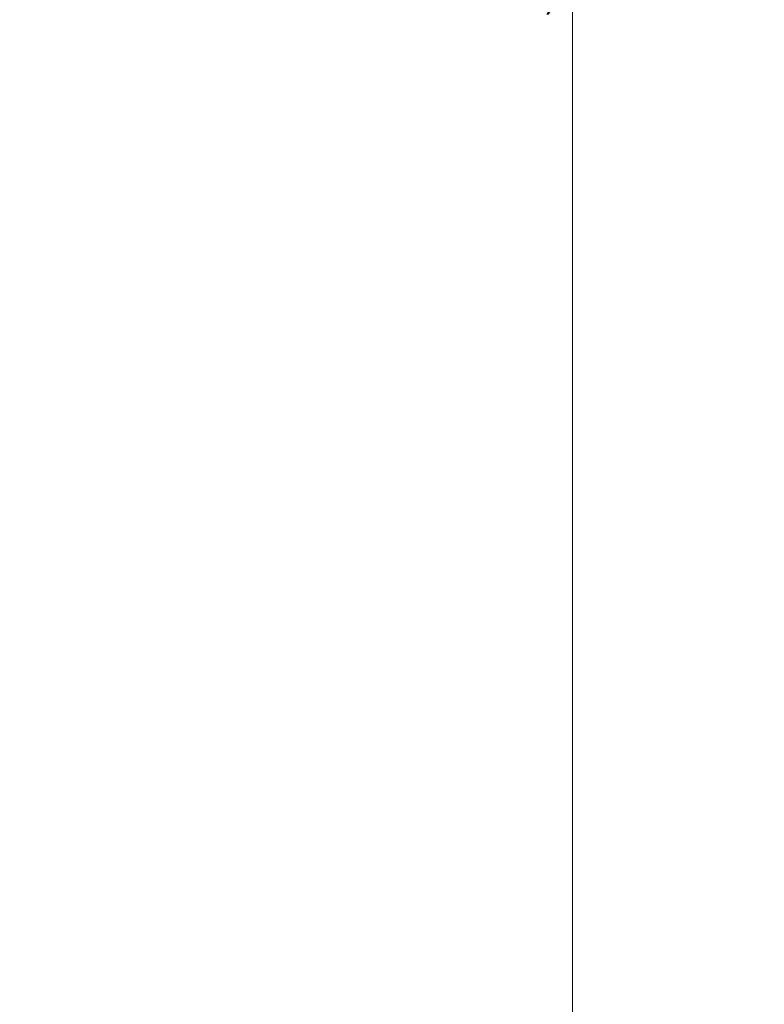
# Model space of a CAD drawing. Header units: millimetres. Extents: x 103872 to 294171, y 5570 to 32737.
# Tile 97 of 117: x 129681 to 133629, y 14149 to 19373. Entities that reach past the tile are written whole.
import ezdxf

# ---------------------------------------------------------------- set-up
doc = ezdxf.new("R2010")
doc.units = ezdxf.units.MM
doc.header["$LTSCALE"] = 2.5
for name, color, linetype, lineweight in [('CKD Equipments', 252, 'Continuous', 0), ('Dimension', 40, 'Continuous', 0), ('P-S-TEXT', 7, 'Continuous', 15), ('ROOM TEXT', 7, 'Continuous', 5)]:
    doc.layers.add(name, color=color, linetype=linetype, lineweight=lineweight)
doc.styles.add('DPATEL', font='swisscl.ttf', dxfattribs={"height": 55})
doc.styles.add('MTEXT', font='romans.shx', dxfattribs={"width": 0.85})

# ---------------------------------------------------------------- blocks, each defined once
blk = doc.blocks.new('ARCH')
at = {"layer": 'CKD Equipments', "color": 8}
blk.add_lwpolyline([(113774.5, 23105), (123786.4, 23105), (123786.4, 5570.2), (113774.5, 5570.2)], close=True, dxfattribs=at)
at = {"layer": 'ROOM TEXT', "color": 7, "insert": (118053.4, 13852.7, 0.2), "char_height": 90, "attachment_point": 7, "style": 'MTEXT'}
blk.add_mtext_dynamic_manual_height_columns('\\A1;\\pi162.53677;Area: 46.3sqm\\P\\pi373.82248;22 PAX', width=1162.931, gutter_width=1.8, heights=[0], dxfattribs=at)

msp = doc.modelspace()

# ---------------------------------------------------------------- block references
at = {"layer": 'Dimension'}
msp.add_blockref('ARCH', (18837.3, 0), dxfattribs=at)

# ---------------------------------------------------------------- next in the draw order: block references
msp.add_blockref('ARCH', (-8808, 0), dxfattribs=at)

# ---------------------------------------------------------------- next in the draw order: texts
at = {"layer": 'P-S-TEXT', "ltscale": 0.5, "insert": (131327.3, 20594.9), "char_height": 150, "width": 2295.499, "attachment_point": 1, "style": 'DPATEL'}
msp.add_mtext('%%C 40MM UPVC PIPE SUSPENDED AT SLAB LEVEL\\PEXISTING PIPE\\P{\\C1;(WE NEED 80MM PIPE FOR \\PWASTE WATER)}', dxfattribs=at)

doc.saveas('drawing.dxf')
